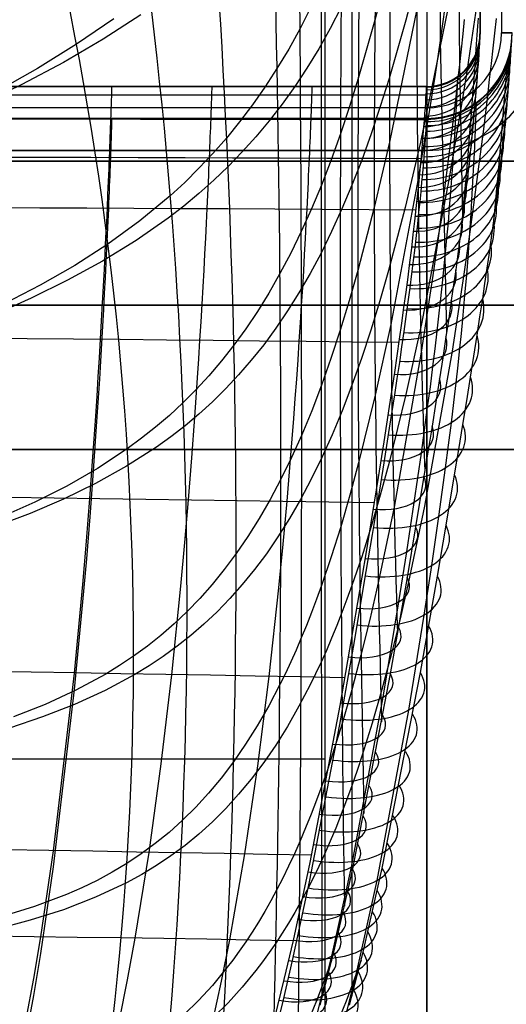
# Model space of a CAD drawing. Extents: x -288 to 235, y -508 to 198.
# Tile 30 of 34: x 104 to 149, y 12 to 104. Entities that reach past the tile are written whole.
import ezdxf

# ---------------------------------------------------------------- set-up
doc = ezdxf.new("R2010")
doc.units = 0
doc.layers.add('STANDARD', color=7, linetype='CONTINUOUS')

msp = doc.modelspace()

# ---------------------------------------------------------------- linework, layer by layer
at = {"layer": 'STANDARD', "color": 7}
for p, q in [((147, 187, 353), (147, 103, 353)), ((147, 187, 344), (147, 103, 344)), ((147, 103, 348.5), (147, 187, 348.5)), ((147, 187, 549), (147, 103, 549)), ((147, 103, 546), (147, 187, 546)), ((147, 187, 547.5), (147, 103, 547.5)), ((149, 187, 549), (149, 103, 549)), ((149, 187, 546), (149, 103, 546)), ((135, 137.395, 244), (135, 12.793, 244)), ((142, 130, 956), (142, 91, 956)), ((147, 103, 353), (147, 103, 344)), ((147, 103, 546), (147, 103, 549)), ((145.535, 99.465, 344), (145.535, 99.465, 353)), ((142, 98, 353), (-142, 98, 353)), ((142, 98, 344), (-142, 98, 344)), ((-142, 98, 348.5), (142, 98, 348.5)), ((-142, 98, 549), (142, 98, 549)), ((142, 98, 546), (-142, 98, 546)), ((-142, 98, 547.5), (142, 98, 547.5)), ((142, 98, 353), (142, 98, 344)), ((142, 98, 549), (142, 98, 546)), ((147.657, 97.343, 344), (147.657, 97.343, 353)), ((142, 96, 549), (-142, 96, 549)), ((142, 96, 546), (-142, 96, 546)), ((-142, 95, 353), (142, 95, 353)), ((142, 95, 344), (-142, 95, 344)), ((142, 95, 348.5), (-142, 95, 348.5)), ((-142, 95, 376), (142, 95, 376)), ((142, 95, 891), (-142, 95, 891)), ((142, 95, 550), (-142, 95, 550)), ((-142, 95, 545), (142, 95, 545)), ((-142, 95, 720.5), (142, 95, 720.5)), ((-142, 95, 460.5), (142, 95, 460.5)), ((142, 95, 353), (142, 95, 344)), ((142, 95, 891), (142, 95, 550)), ((142, 95, 545), (142, 95, 376)), ((142, 92, 353), (-142, 92, 353)), ((-142, 92, 376), (142, 92, 376)), ((142, 92, 364.5), (-142, 92, 364.5)), ((142, 92, 376), (142, 92, 353)), ((142, 91, 893), (-142, 91, 893)), ((-142, 91, 895.899), (142, 91, 895.899)), ((142, 91, 956), (-142, 91, 956)), ((142, 91, 959), (-142, 91, 959)), ((142, 91, 894.449), (-142, 91, 894.449)), ((142, 91, 957.5), (-142, 91, 957.5)), ((142, 91, 895.899), (142, 91, 893)), ((142, 64, 893), (142, 91, 893)), ((142, 91, 956), (142, 91, 959)), ((142, 91, 959), (142, 64, 959)), ((147.5, 91, 894.474), (147.5, 91, 898.121)), ((147.5, 91, 953.809), (147.5, 91, 957.526)), ((151.526, 91, 953.5), (147.809, 91, 953.5)), ((151.526, 91, 898.5), (147.872, 91, 898.5)), ((142, 77.5, 959), (-142, 77.5, 959)), ((-142, 77.5, 893), (142, 77.5, 893)), ((153, 64, 926), (-153, 64, 926)), ((150, 64, 926), (-150, 64, 926)), ((-142, 64, 959), (142, 64, 959)), ((142, 64, 893), (-142, 64, 893)), ((-142, 64, 956), (142, 64, 956)), ((142, 64, 896), (-142, 64, 896)), ((142, 64, 956), (142, -82, 956)), ((142, -82, 896), (142, 64, 896))]:
    msp.add_line(p, q, dxfattribs=at)
at = {"layer": 'STANDARD', "color": 253}
for p, q in [((132.5, -97.5, 114), (132.5, 167.5, 114)), ((132.5, -97.5, 98), (132.5, 167.5, 98)), ((132.5, -97.5, 106), (132.5, 167.5, 106)), ((94.5, 35, 114), (132.5, 35, 114)), ((132.5, 35, 98), (132.5, 35, 114))]:
    msp.add_line(p, q, dxfattribs=at)
at = {"layer": 'STANDARD', "color": 7, "extrusion": (1, -2.1272e-05, -1.15372e-06)}
msp.add_lwpolyline([(185.461, 329.886), (100.629, 325.285)], dxfattribs=at)
at = {"layer": 'STANDARD', "color": 7, "extrusion": (0.821433, -0.045017, 0.568525)}
msp.add_lwpolyline([(189.061, 182.98), (131.514, 177.973), (102.302, 174.659)], dxfattribs=at)
at = {"layer": 'STANDARD', "color": 7}
for points in [[(145.456, 175.329, 303.895), (144.824, 128.159, 300.531), (145.064, 100.042, 298.156), (145.357, 85.654, 296.719)], [(144.075, 168.143, 291.748), (143.244, 132.313, 289.619), (143.262, 102.293, 287.63), (143.854, 74.869, 285.491)], [(141.514, 109.827, 266.467), (140.055, 104.191, 260.917), (138.482, 98.737, 255.346), (137.654, 96.108, 252.541), (136.797, 93.559, 249.718), (135.913, 91.103, 246.873), (135, 88.75, 244), (134.064, 86.521, 241.112), (133.1, 84.404, 238.194), (132.109, 82.393, 235.248), (131.09, 80.485, 232.275), (130.043, 78.676, 229.277), (128.969, 76.962, 226.255), (127.866, 75.34, 223.21), (126.736, 73.805, 220.145), (125.578, 72.354, 217.06), (124.392, 70.983, 213.957), (123.179, 69.687, 210.837), (121.937, 68.463, 207.702), (120.667, 67.308, 204.553), (119.37, 66.217, 201.392), (118.044, 65.186, 198.22), (116.691, 64.212, 195.038), (113.9, 62.417, 188.652), (110.997, 60.802, 182.245), (107.981, 59.335, 175.828), (104.853, 57.986, 169.413), (98.259, 55.516, 156.634)], [(138.603, 109.837, 267.192), (137.158, 104.202, 261.697), (135.6, 98.747, 256.176), (134.778, 96.116, 253.395), (133.928, 93.565, 250.594), (133.05, 91.106, 247.769), (132.144, 88.75, 244.917), (131.214, 86.517, 242.047), (130.257, 84.394, 239.148), (129.272, 82.377, 236.222), (128.259, 80.462, 233.268), (127.22, 78.645, 230.289), (126.152, 76.923, 227.287), (125.057, 75.291, 224.262), (123.934, 73.746, 221.216), (122.784, 72.284, 218.15), (121.606, 70.901, 215.066), (120.4, 69.593, 211.966), (119.167, 68.356, 208.85), (117.906, 67.187, 205.72), (116.617, 66.081, 202.578), (115.301, 65.035, 199.424), (113.957, 64.044, 196.262), (111.185, 62.215, 189.913), (108.303, 60.563, 183.544), (105.311, 59.057, 177.166), (102.208, 57.666, 170.791)], [(131.165, 105.407, 242.054), (130.139, 103.406, 239.126), (129.077, 101.495, 236.175), (127.981, 99.669, 233.202), (126.85, 97.926, 230.208), (125.684, 96.262, 227.195), (124.483, 94.674, 224.163), (123.249, 93.158, 221.113), (121.98, 91.712, 218.048), (120.677, 90.33, 214.967), (119.339, 89.011, 211.872), (117.968, 87.75, 208.764), (115.125, 85.391, 202.515), (112.147, 83.226, 196.229), (109.037, 81.228, 189.914), (105.795, 79.369, 183.581), (102.422, 77.623, 177.239), (98.921, 75.963, 170.897), (91.537, 72.794, 158.253), (87.411, 71.134, 151.579), (83.145, 69.45, 144.95)], [(133.998, 105.417, 241.066), (132.961, 103.429, 238.108), (131.888, 101.531, 235.128), (130.781, 99.72, 232.126), (129.638, 97.994, 229.103), (128.46, 96.348, 226.062), (127.248, 94.779, 223.003), (126.001, 93.283, 219.926), (124.719, 91.858, 216.834), (123.403, 90.499, 213.727), (122.053, 89.204, 210.607), (120.668, 87.969, 207.474), (119.249, 86.79, 204.331), (117.796, 85.665, 201.177), (114.787, 83.559, 194.844), (111.644, 81.625, 188.484), (108.366, 79.835, 182.108), (104.954, 78.162, 175.723), (101.41, 76.578, 169.34), (93.926, 73.569, 156.613), (85.921, 70.59, 144)], [(146.664, 105.478, 289.952), (146.207, 102.368, 287.062), (145.721, 99.177, 284.226), (145.206, 95.918, 281.438), (144.09, 89.255, 275.981), (141.514, 75.75, 265.374), (140.055, 69.139, 260.124), (138.482, 62.775, 254.845), (137.654, 59.722, 252.178), (136.797, 56.774, 249.486), (135.913, 53.945, 246.762), (135, 51.25, 244), (134.535, 49.963, 242.61), (134.064, 48.712, 241.209), (133.586, 47.497, 239.797), (133.1, 46.316, 238.375), (132.608, 45.17, 236.944), (132.109, 44.058, 235.502), (131.603, 42.978, 234.052), (131.09, 41.931, 232.592), (130.043, 39.933, 229.645), (128.969, 38.057, 226.664), (127.866, 36.3, 223.652), (126.736, 34.656, 220.611), (125.578, 33.12, 217.541), (124.392, 31.689, 214.446), (123.179, 30.356, 211.327), (121.937, 29.118, 208.187), (120.667, 27.97, 205.028), (119.37, 26.906, 201.851), (118.044, 25.923, 198.658), (116.691, 25.015, 195.452), (115.309, 24.178, 192.235), (113.9, 23.406, 189.008), (110.997, 22.042, 182.536), (107.981, 20.883, 176.05), (104.853, 19.893, 169.568), (101.613, 19.034, 163.105)], [(143.711, 105.406, 290.476), (143.262, 102.293, 287.63), (142.785, 99.1, 284.837), (142.279, 95.84, 282.09), (141.181, 89.179, 276.71), (138.636, 75.69, 266.22), (137.189, 69.091, 261.01), (135.626, 62.741, 255.761), (134.801, 59.696, 253.105), (133.947, 56.756, 250.422), (133.065, 53.936, 247.705), (132.154, 51.25, 244.948), (131.69, 49.968, 243.56), (131.219, 48.722, 242.161), (130.742, 47.511, 240.753), (130.258, 46.335, 239.334), (129.767, 45.194, 237.905), (129.269, 44.087, 236.468), (128.764, 43.012, 235.021), (128.253, 41.971, 233.565), (127.209, 39.983, 230.627), (126.138, 38.118, 227.656), (125.039, 36.372, 224.654), (123.914, 34.74, 221.623), (122.76, 33.217, 218.566), (121.58, 31.798, 215.484), (120.371, 30.479, 212.378), (119.136, 29.254, 209.252), (117.872, 28.12, 206.107), (116.582, 27.071, 202.946), (115.264, 26.102, 199.769), (113.918, 25.21, 196.58), (112.545, 24.388, 193.38), (111.144, 23.633, 190.171), (109.715, 22.94, 186.955), (108.259, 22.303, 183.735), (105.265, 21.181, 177.287), (102.16, 20.23, 170.845)], [(143.991, 105.262, 276.833), (141.419, 92.789, 265.935), (139.971, 86.665, 260.531), (138.418, 80.756, 255.102), (137.602, 77.915, 252.364), (136.76, 75.166, 249.605), (135.893, 72.524, 246.819), (135, 70, 244), (134.086, 67.617, 241.159), (133.148, 65.36, 238.282), (132.184, 63.225, 235.372), (131.195, 61.208, 232.429), (130.18, 59.304, 229.456), (129.14, 57.51, 226.454), (128.075, 55.82, 223.426), (126.984, 54.23, 220.372), (125.868, 52.737, 217.294), (124.726, 51.336, 214.195), (123.559, 50.022, 211.076), (122.365, 48.791, 207.939), (121.146, 47.639, 204.784), (119.901, 46.562, 201.615), (118.631, 45.554, 198.433), (117.334, 44.613, 195.24), (116.011, 43.734, 192.037), (114.662, 42.911, 188.826), (111.885, 41.422, 182.386), (109.003, 40.109, 175.936), (106.016, 38.94, 169.488), (102.923, 37.878, 163.057)], [(141.065, 105.227, 277.495), (138.521, 92.764, 266.71), (137.086, 86.647, 261.352), (135.543, 80.744, 255.96), (134.732, 77.906, 253.239), (133.895, 75.161, 250.494), (133.031, 72.521, 247.72), (132.142, 70, 244.912), (131.232, 67.619, 242.082), (130.297, 65.364, 239.216), (129.337, 63.231, 236.317), (128.352, 61.216, 233.387), (127.341, 59.314, 230.426), (126.306, 57.52, 227.438), (125.246, 55.831, 224.422), (124.16, 54.242, 221.382), (123.049, 52.75, 218.319), (121.912, 51.348, 215.235), (120.75, 50.035, 212.13), (119.563, 48.804, 209.008), (118.35, 47.652, 205.87), (117.111, 46.574, 202.717), (115.846, 45.567, 199.551), (114.556, 44.625, 196.374), (113.24, 43.745, 193.188), (111.899, 42.922, 189.994), (109.137, 41.431, 183.59), (106.272, 40.116, 177.177), (103.303, 38.945, 170.768)], [(112.696, 104.313, 202.513), (109.202, 101.939, 196.256), (105.54, 99.685, 189.975), (101.711, 97.529, 183.676), (97.719, 95.448, 177.367), (93.566, 93.419, 171.054), (84.791, 89.429, 158.448), (79.861, 87.29, 151.751), (74.76, 85.11, 145.085)], [(115.239, 104.706, 200.971), (111.696, 102.415, 194.658), (107.98, 100.25, 188.324), (104.094, 98.189, 181.977), (100.039, 96.207, 175.623), (95.819, 94.281, 169.27), (91.435, 92.387, 162.924), (86.89, 90.503, 156.592), (82.186, 88.604, 150.282), (77.327, 86.668, 144)], [(145.523, 104.279, 302.882), (145.377, 102.908, 301.281), (145.224, 101.495, 299.706), (145.064, 100.042, 298.156), (144.897, 98.553, 296.629), (144.722, 97.028, 295.124), (144.352, 93.88, 292.179), (143.952, 90.615, 289.311), (143.522, 87.249, 286.513), (143.062, 83.798, 283.777), (142.572, 80.278, 281.094), (141.495, 73.091, 275.86), (138.947, 58.578, 265.7), (137.467, 51.502, 260.659), (136.675, 48.063, 258.123), (135.847, 44.713, 255.569), (134.984, 41.465, 252.988), (134.085, 38.337, 250.375), (133.151, 35.343, 247.722), (132.67, 33.902, 246.379), (132.18, 32.5, 245.024), (131.684, 31.146, 243.662), (131.179, 29.832, 242.289), (130.665, 28.559, 240.903), (130.143, 27.324, 239.506), (129.612, 26.128, 238.098), (129.072, 24.97, 236.679), (128.524, 23.85, 235.249), (127.968, 22.766, 233.809), (127.402, 21.717, 232.358), (126.828, 20.705, 230.898), (126.246, 19.726, 229.429), (125.655, 18.782, 227.95), (125.055, 17.872, 226.462), (124.447, 16.993, 224.966), (123.831, 16.147, 223.461), (123.206, 15.333, 221.948), (122.572, 14.549, 220.428), (121.93, 13.795, 218.9), (120.621, 12.376, 215.823), (119.278, 11.068, 212.719)], [(148.505, 104.352, 302.558), (148.356, 102.985, 300.933), (148.2, 101.577, 299.333), (148.036, 100.129, 297.757), (147.865, 98.644, 296.204), (147.687, 97.123, 294.673), (147.307, 93.983, 291.673), (146.897, 90.725, 288.751), (146.457, 87.364, 285.9), (145.986, 83.916, 283.112), (145.483, 80.397, 280.38), (144.383, 73.21, 275.056), (141.795, 58.675, 264.764), (140.302, 51.58, 259.682), (139.505, 48.131, 257.131), (138.674, 44.769, 254.565), (137.808, 41.509, 251.976), (136.907, 38.367, 249.357), (135.971, 35.359, 246.701), (135.49, 33.91, 245.356), (135, 32.5, 244), (134.503, 31.138, 242.638), (133.998, 29.816, 241.263), (133.484, 28.534, 239.876), (132.961, 27.291, 238.477), (132.429, 26.086, 237.066), (131.888, 24.919, 235.645), (131.339, 23.789, 234.212), (130.781, 22.696, 232.768), (130.214, 21.638, 231.314), (129.638, 20.615, 229.85), (129.054, 19.626, 228.376), (128.46, 18.672, 226.893), (127.859, 17.75, 225.4), (127.248, 16.861, 223.899), (126.629, 16.004, 222.389), (126.001, 15.178, 220.87), (124.719, 13.616, 217.809), (123.403, 12.172, 214.719), (122.053, 10.839, 211.601)], [(146.811, 104.387, 324.532), (146.788, 104.025, 323.492), (146.763, 103.644, 322.462), (146.736, 103.246, 321.443), (146.708, 102.83, 320.434), (146.679, 102.397, 319.436), (146.648, 101.946, 318.449), (146.615, 101.479, 317.471), (146.581, 100.995, 316.504), (146.546, 100.495, 315.547), (146.47, 99.447, 313.662), (146.388, 98.337, 311.815), (146.299, 97.167, 310.005), (146.204, 95.94, 308.232), (146.103, 94.658, 306.495), (145.995, 93.323, 304.791), (145.88, 91.937, 303.121), (145.758, 90.502, 301.483), (145.629, 89.021, 299.875), (145.493, 87.496, 298.298), (145.351, 85.928, 296.749), (145.238, 84.72, 295.599)], [(147, 103, 344), (146.999, 102.979, 342.153), (146.995, 102.913, 340.306), (146.99, 102.809, 338.533), (146.981, 102.663, 336.762), (146.971, 102.478, 335.027), (146.957, 102.251, 333.296), (146.941, 101.985, 331.585), (146.921, 101.676, 329.88), (146.899, 101.329, 328.195), (146.873, 100.94, 326.518), (146.843, 100.512, 324.86), (146.81, 100.044, 323.213), (146.772, 99.535, 321.581), (146.731, 98.987, 319.962), (146.686, 98.419, 318.409), (146.638, 97.815, 316.87), (146.588, 97.222, 315.457), (146.535, 96.6, 314.057), (146.482, 96.007, 312.793), (146.426, 95.39, 311.541), (146.371, 94.798, 310.395), (146.313, 94.187, 309.26), (146.188, 92.925, 307.049), (146.043, 91.535, 304.795), (145.882, 90.06, 302.573), (145.712, 88.569, 300.475), (145.528, 87.031, 298.443), (145.313, 85.303, 296.295), (145.047, 83.259, 293.915), (144.886, 82.056, 292.584), (144.717, 80.83, 291.276), (144.517, 79.402, 289.808), (144.308, 77.948, 288.371), (144.061, 76.257, 286.764), (143.804, 74.538, 285.194), (143.507, 72.586, 283.484), (143.201, 70.604, 281.818), (142.857, 68.408, 280.045), (142.503, 66.183, 278.318), (141.742, 61.476, 274.867), (140.963, 56.75, 271.623), (140.164, 52.001, 268.54), (138.597, 42.988, 263.028), (135.058, 24.717, 252.405), (133.27, 16.891, 247.722), (131.996, 11.93, 244.587)], [(144.895, 98.923, 344), (144.894, 98.903, 342.253), (144.891, 98.841, 340.507), (144.887, 98.742, 338.834), (144.882, 98.603, 337.164), (144.874, 98.427, 335.531), (144.865, 98.213, 333.903), (144.853, 97.961, 332.296), (144.84, 97.67, 330.696), (144.824, 97.341, 329.116), (144.806, 96.974, 327.544), (144.785, 96.57, 325.992), (144.762, 96.128, 324.45), (144.736, 95.649, 322.923), (144.708, 95.131, 321.409), (144.677, 94.595, 319.957), (144.643, 94.025, 318.517), (144.609, 93.466, 317.196), (144.572, 92.878, 315.887), (144.536, 92.317, 314.704), (144.497, 91.734, 313.533), (144.459, 91.174, 312.46), (144.419, 90.596, 311.397), (144.332, 89.399, 309.326), (144.232, 88.08, 307.211), (144.119, 86.677, 305.123), (143.998, 85.257, 303.149), (143.867, 83.79, 301.233), (143.711, 82.137, 299.204), (143.515, 80.177, 296.949), (143.395, 79.021, 295.686), (143.268, 77.842, 294.442), (143.115, 76.466, 293.044), (142.953, 75.064, 291.672), (142.759, 73.429, 290.134), (142.554, 71.764, 288.629), (142.314, 69.871, 286.985), (142.061, 67.945, 285.379), (141.773, 65.807, 283.666), (141.471, 63.635, 281.993), (140.808, 59.031, 278.635), (140.109, 54.389, 275.464), (139.376, 49.71, 272.437), (137.899, 40.787, 266.993), (134.914, 24.853, 257.743), (133.079, 16.523, 252.819), (131.723, 11.083, 249.439)], [(149.472, 99.576, 313.65), (149.408, 98.731, 312.201), (149.341, 97.85, 310.774), (149.269, 96.934, 309.369), (149.194, 95.984, 307.984), (149.114, 95.001, 306.62), (149.031, 93.987, 305.275), (148.943, 92.941, 303.95), (148.851, 91.866, 302.643), (148.754, 90.761, 301.356), (148.654, 89.628, 300.086), (148.548, 88.469, 298.833), (148.439, 87.283, 297.597), (148.206, 84.838, 295.175)], [(112.5, 98, 344), (112.5, 97.987, 342.66), (112.499, 97.95, 341.334), (112.497, 97.887, 340.021), (112.494, 97.8, 338.721), (112.491, 97.689, 337.434), (112.487, 97.554, 336.16), (112.482, 97.395, 334.899), (112.476, 97.212, 333.651), (112.47, 97.007, 332.416), (112.463, 96.778, 331.194), (112.455, 96.527, 329.984), (112.446, 96.254, 328.787), (112.436, 95.958, 327.603), (112.425, 95.641, 326.431), (112.413, 95.303, 325.271), (112.401, 94.944, 324.124), (112.387, 94.563, 322.99), (112.373, 94.163, 321.867), (112.358, 93.742, 320.757), (112.341, 93.302, 319.659), (112.324, 92.842, 318.573), (112.305, 92.363, 317.498), (112.286, 91.865, 316.436), (112.266, 91.349, 315.385), (112.244, 90.815, 314.346), (112.222, 90.263, 313.319), (112.198, 89.694, 312.303), (112.174, 89.108, 311.298), (112.121, 87.886, 309.322), (112.064, 86.6, 307.39), (112.002, 85.252, 305.5), (111.935, 83.846, 303.651), (111.864, 82.384, 301.843), (111.787, 80.869, 300.074), (111.706, 79.302, 298.342), (111.619, 77.687, 296.647), (111.526, 76.026, 294.986), (111.428, 74.321, 293.36), (111.324, 72.576, 291.765), (111.214, 70.792, 290.202), (111.099, 68.972, 288.669), (110.977, 67.117, 287.164), (110.714, 63.316, 284.234), (110.425, 59.406, 281.403), (110.108, 55.406, 278.659), (109.763, 51.335, 275.994), (108.981, 43.046, 270.857), (107.023, 26.399, 261.099), (105.827, 18.33, 256.333), (105.171, 14.424, 253.948), (104.473, 10.628, 251.551)], [(121.875, 98, 344), (121.875, 97.987, 342.652), (121.874, 97.949, 341.317), (121.872, 97.887, 339.996), (121.869, 97.799, 338.689), (121.866, 97.688, 337.394), (121.861, 97.552, 336.113), (121.856, 97.392, 334.845), (121.85, 97.209, 333.59), (121.844, 97.002, 332.348), (121.836, 96.773, 331.119), (121.827, 96.521, 329.903), (121.818, 96.246, 328.7), (121.807, 95.949, 327.51), (121.796, 95.631, 326.332), (121.784, 95.291, 325.167), (121.771, 94.93, 324.015), (121.756, 94.548, 322.875), (121.741, 94.146, 321.748), (121.725, 93.723, 320.633), (121.707, 93.281, 319.53), (121.689, 92.819, 318.44), (121.67, 92.338, 317.361), (121.649, 91.839, 316.295), (121.627, 91.321, 315.24), (121.605, 90.784, 314.198), (121.581, 90.23, 313.167), (121.556, 89.659, 312.147), (121.53, 89.07, 311.139), (121.474, 87.843, 309.157), (121.413, 86.552, 307.22), (121.347, 85.2, 305.326), (121.276, 83.788, 303.473), (121.199, 82.321, 301.662), (121.118, 80.8, 299.89), (121.03, 79.228, 298.156), (120.937, 77.607, 296.459), (120.838, 75.941, 294.798), (120.733, 74.231, 293.171), (120.621, 72.48, 291.576), (120.503, 70.691, 290.014), (120.379, 68.865, 288.482), (120.248, 67.006, 286.978), (119.965, 63.195, 284.053), (119.654, 59.277, 281.227), (119.312, 55.27, 278.491), (118.939, 51.192, 275.833), (118.095, 42.895, 270.716), (117.109, 34.534, 265.799), (115.972, 26.255, 261.006), (114.673, 18.204, 256.266), (113.959, 14.312, 253.894), (113.2, 10.532, 251.51)], [(131.25, 98, 344), (131.25, 97.987, 342.643), (131.248, 97.949, 341.3), (131.247, 97.886, 339.97), (131.244, 97.798, 338.654), (131.24, 97.686, 337.351), (131.236, 97.55, 336.062), (131.23, 97.389, 334.787), (131.224, 97.205, 333.524), (131.217, 96.998, 332.275), (131.209, 96.767, 331.039), (131.2, 96.513, 329.817), (131.19, 96.238, 328.607), (131.18, 95.94, 327.41), (131.168, 95.62, 326.226), (131.155, 95.278, 325.056), (131.141, 94.916, 323.897), (131.126, 94.532, 322.752), (131.11, 94.128, 321.619), (131.093, 93.704, 320.499), (131.075, 93.259, 319.392), (131.055, 92.795, 318.296), (131.035, 92.312, 317.213), (131.013, 91.81, 316.143), (130.99, 91.29, 315.084), (130.966, 90.751, 314.037), (130.941, 90.195, 313.003), (130.915, 89.621, 311.98), (130.887, 89.03, 310.968), (130.828, 87.798, 308.98), (130.764, 86.501, 307.037), (130.694, 85.143, 305.138), (130.619, 83.726, 303.282), (130.538, 82.253, 301.467), (130.451, 80.726, 299.692), (130.358, 79.149, 297.956), (130.259, 77.522, 296.257), (130.154, 75.85, 294.595), (130.042, 74.134, 292.967), (129.923, 72.378, 291.373), (129.797, 70.583, 289.811), (129.665, 68.752, 288.28), (129.525, 66.887, 286.778), (129.222, 63.067, 283.857), (128.889, 59.139, 281.038), (128.523, 55.124, 278.309), (128.123, 51.039, 275.66), (127.215, 42.734, 270.565), (126.154, 34.372, 265.672), (124.928, 26.101, 260.906), (123.524, 18.07, 256.194), (122.752, 14.191, 253.835), (121.932, 10.43, 251.465)], [(127.771, 10.76, 251.691), (128.665, 14.357, 253.949), (129.513, 17.989, 256.152), (131.09, 25.318, 260.445), (133.888, 40.014, 268.915), (135.159, 47.279, 273.254), (136.357, 54.412, 277.762), (136.931, 57.91, 280.101), (137.486, 61.35, 282.508), (138.02, 64.72, 284.993), (138.529, 68.009, 287.564), (139.01, 71.21, 290.231), (139.24, 72.773, 291.604), (139.461, 74.309, 293.005), (139.674, 75.816, 294.435), (139.877, 77.291, 295.894), (140.072, 78.734, 297.384), (140.257, 80.141, 298.906), (140.432, 81.512, 300.461), (140.596, 82.842, 302.048), (140.75, 84.129, 303.668), (140.894, 85.372, 305.321), (141.027, 86.568, 307.007), (141.15, 87.714, 308.725), (141.263, 88.809, 310.476), (141.366, 89.849, 312.259), (141.459, 90.832, 314.074), (141.543, 91.757, 315.919), (141.618, 92.622, 317.793), (141.685, 93.425, 319.695), (141.744, 94.165, 321.623), (141.795, 94.84, 323.575), (141.84, 95.45, 325.55), (141.878, 95.994, 327.546), (141.91, 96.472, 329.56), (141.936, 96.883, 331.591), (141.957, 97.228, 333.635), (141.974, 97.508, 335.692), (141.986, 97.725, 337.759), (141.994, 97.878, 339.834), (141.999, 97.97, 341.915), (142, 98, 344)], [(146.631, 96.477, 344), (146.631, 96.457, 342.308), (146.629, 96.398, 340.62), (146.626, 96.302, 339.002), (146.621, 96.169, 337.389), (146.616, 96.001, 335.812), (146.609, 95.795, 334.241), (146.6, 95.554, 332.69), (146.59, 95.275, 331.146), (146.579, 94.961, 329.622), (146.565, 94.61, 328.106), (146.55, 94.224, 326.608), (146.533, 93.801, 325.121), (146.513, 93.342, 323.647), (146.492, 92.848, 322.185), (146.469, 92.335, 320.782), (146.444, 91.79, 319.39), (146.418, 91.255, 318.111), (146.391, 90.692, 316.844), (146.364, 90.155, 315.697), (146.335, 89.596, 314.56), (146.275, 88.506, 312.485), (146.209, 87.357, 310.468), (146.132, 86.089, 308.404), (146.044, 84.739, 306.361), (145.95, 83.37, 304.424), (145.845, 81.952, 302.54), (145.719, 80.353, 300.539), (145.558, 78.453, 298.31), (145.457, 77.329, 297.058), (145.35, 76.182, 295.824), (145.219, 74.842, 294.435), (145.079, 73.474, 293.069), (144.909, 71.877, 291.536), (144.728, 70.247, 290.034), (144.512, 68.391, 288.392), (144.283, 66.5, 286.785), (144.018, 64.397, 285.069), (143.739, 62.258, 283.393), (143.434, 60, 281.691), (143.115, 57.711, 280.027), (142.447, 53.114, 276.845), (141.739, 48.468, 273.805), (140.293, 39.579, 268.337), (137.322, 23.61, 259.03), (135.473, 15.206, 254.059), (134.096, 9.692, 250.636)], [(134.768, 11.926, 243.44), (136.047, 16.911, 246.587), (137.842, 24.771, 251.291), (141.41, 43.101, 261.992), (143, 52.133, 267.57), (143.813, 56.891, 270.699), (144.61, 61.624, 273.997), (145.004, 63.991, 275.732), (145.39, 66.333, 277.514), (145.753, 68.559, 279.276), (146.107, 70.755, 281.087), (146.422, 72.735, 282.79), (146.728, 74.685, 284.538), (146.992, 76.402, 286.143), (147.247, 78.089, 287.787), (147.462, 79.539, 289.257), (147.669, 80.963, 290.758), (147.843, 82.185, 292.095), (148.009, 83.384, 293.455), (148.283, 85.419, 295.885), (148.504, 87.139, 298.076), (148.692, 88.669, 300.146), (148.867, 90.151, 302.281), (149.031, 91.617, 304.539), (149.179, 92.998, 306.826), (149.306, 94.252, 309.065), (149.421, 95.446, 311.374), (149.478, 96.059, 312.639)], [(112.5, 95, 344), (112.5, 94.988, 342.717), (112.499, 94.952, 341.448), (112.497, 94.892, 340.192), (112.495, 94.809, 338.95), (112.492, 94.703, 337.722), (112.488, 94.574, 336.506), (112.484, 94.422, 335.304), (112.478, 94.248, 334.115), (112.472, 94.053, 332.938), (112.465, 93.835, 331.774), (112.458, 93.596, 330.623), (112.449, 93.336, 329.484), (112.44, 93.055, 328.357), (112.43, 92.753, 327.243), (112.419, 92.432, 326.14), (112.407, 92.09, 325.049), (112.394, 91.728, 323.97), (112.381, 91.347, 322.903), (112.366, 90.947, 321.847), (112.35, 90.528, 320.802), (112.334, 90.09, 319.768), (112.316, 89.634, 318.746), (112.298, 89.16, 317.734), (112.278, 88.669, 316.732), (112.257, 88.159, 315.742), (112.235, 87.633, 314.762), (112.213, 87.09, 313.792), (112.189, 86.53, 312.832), (112.137, 85.361, 310.943), (112.081, 84.129, 309.092), (112.021, 82.837, 307.279), (111.955, 81.486, 305.503), (111.885, 80.078, 303.762), (111.809, 78.616, 302.056), (111.728, 77.103, 300.383), (111.641, 75.54, 298.742), (111.549, 73.929, 297.132), (111.452, 72.274, 295.552), (111.348, 70.576, 294.001), (111.238, 68.837, 292.478), (111.122, 67.06, 290.981), (111, 65.246, 289.509), (110.737, 61.521, 286.638), (110.446, 57.678, 283.855), (110.128, 53.737, 281.152), (109.781, 49.714, 278.518), (108.995, 41.498, 273.427), (107.026, 24.888, 263.691), (105.825, 16.783, 258.904), (105.166, 12.844, 256.499), (104.468, 9.004, 254.074)], [(127.674, 8.789, 253.991), (128.578, 12.44, 256.291), (129.435, 16.115, 258.527), (131.029, 23.506, 262.864), (133.857, 38.238, 271.352), (135.139, 45.475, 275.668), (136.347, 52.555, 280.131), (136.925, 56.016, 282.44), (137.484, 59.413, 284.811), (138.021, 62.735, 287.253), (138.533, 65.972, 289.775), (139.018, 69.113, 292.384), (139.249, 70.643, 293.724), (139.472, 72.144, 295.089), (139.686, 73.614, 296.479), (139.891, 75.051, 297.895), (140.087, 76.453, 299.339), (140.272, 77.819, 300.811), (140.447, 79.146, 302.311), (140.611, 80.433, 303.842), (140.765, 81.677, 305.401), (140.909, 82.876, 306.99), (141.042, 84.028, 308.608), (141.164, 85.132, 310.256), (141.277, 86.184, 311.933), (141.379, 87.183, 313.639), (141.471, 88.127, 315.374), (141.554, 89.014, 317.138), (141.629, 89.843, 318.927), (141.694, 90.613, 320.743), (141.752, 91.322, 322.583), (141.802, 91.968, 324.446), (141.846, 92.553, 326.331), (141.882, 93.074, 328.236), (141.913, 93.532, 330.16), (141.939, 93.926, 332.1), (141.959, 94.258, 334.056), (141.975, 94.527, 336.025), (141.987, 94.735, 338.005), (141.994, 94.883, 339.996), (141.999, 94.971, 341.995), (142, 95, 344)], [(133.085, 16.137, 247.257), (132.224, 13.75, 245.138), (131.676, 12.332, 243.808), (131.116, 10.96, 242.464)], [(135.86, 16.15, 246.117), (135, 13.75, 244), (134.451, 12.321, 242.669), (133.891, 10.937, 241.324)]]:
    msp.add_polyline3d(points, dxfattribs=at)
at = {"layer": 'STANDARD', "color": 7, "extrusion": (0.199389, -0.047874, 0.97875)}
msp.add_arc((446.331, -1315.164, 294.68), 1299.634, 101.416127, 105.758694, dxfattribs=at)
at = {"layer": 'STANDARD', "color": 7, "extrusion": (0.07036, -0.029039, 0.997099)}
msp.add_arc((727.06, -1488.732, 272.984), 1534.007, 110.330478, 114.275622, dxfattribs=at)
at = {"layer": 'STANDARD', "color": 7, "extrusion": (0.001825, -0.020042, 0.999797)}
msp.add_arc((1959.462, -83.996, 259.809), 1822.396, 172.922144, 176.379923, dxfattribs=at)
at = {"layer": 'STANDARD', "color": 7, "extrusion": (-0.093265, -0.011845, 0.995571)}
msp.add_arc((239.047, 2554.317, 241.227), 2405.298, 261.264159, 263.997064, dxfattribs=at)
at = {"layer": 'STANDARD', "color": 7, "extrusion": (-0.290343, -0.004716, 0.956911)}
msp.add_arc((-9.436, 4112.808, 200.47), 3911.307, 268.106045, 269.859235, dxfattribs=at)
at = {"layer": 'STANDARD', "color": 7, "extrusion": (0.940974, 1.82356e-05, -0.338479)}
msp.add_arc((79.576, 9155.455, 41.446), 8880.275, 269.5690761, 270.3730353, dxfattribs=at)
at = {"layer": 'STANDARD', "color": 7, "extrusion": (0.539561, 0.004496, 0.841934)}
msp.add_arc((103.929, 4063.131, 272.003), 4044.404, 268.582482, 270.412116, dxfattribs=at)
at = {"layer": 'STANDARD', "color": 7, "extrusion": (0.300918, 0.007892, 0.953617)}
msp.add_arc((111.032, 1866.406, 261.67), 1920.774, 266.528755, 270.495106, dxfattribs=at)
at = {"layer": 'STANDARD', "color": 7, "extrusion": (0.158033, 0.011206, 0.98737)}
msp.add_arc((104.476, 725.083, 238.818), 818.223, 261.169213, 270.83912, dxfattribs=at)
at = {"layer": 'STANDARD', "color": 7, "extrusion": (0.103033, 0.011379, 0.994613)}
msp.add_arc((87.674, 364.806, 220.758), 469.589, 255.19262, 272.3621, dxfattribs=at)
at = {"layer": 'STANDARD', "color": 7, "extrusion": (0.072481, 0.009431, 0.997325)}
msp.add_arc((69.324, 197.889, 204.574), 305.186, 249.37009, 275.96882, dxfattribs=at)
at = {"layer": 'STANDARD', "color": 7, "extrusion": (0.005399, 0.09588, 0.995378)}
for radius, start in [(5, 93.22574), (8, 93.22945)]:
    msp.add_arc((-135.985, -77.625, 345.842), radius, start, 183.28676, dxfattribs=at)
at = {"layer": 'STANDARD', "color": 7, "extrusion": (0.002566, 0.047941, 0.998847)}
for radius, start in [(8, 93.06686), (5, 93.06545)]:
    msp.add_arc((-136.291, -93.89, 345.225), radius, start, 183.08032, dxfattribs=at)
at = {"layer": 'STANDARD', "color": 7}
for centre, radius, start, end in [((142, 103, 353), 5, 270.004, 359.996), ((141.999, 103.001, 353), 8.001, 270.004, 359.996), ((142, 103, 353), 11, 270, 0), ((142, 103, 376), 11, 270, 0), ((142, 103, 344), 8, 270, 0), ((142, 103, 344), 5, 270, 0), ((142, 103, 364.5), 11, 270, 0), ((141.999, 103.001, 348.5), 8.001, 270.004, 359.996), ((142, 103, 344), 5, 270, 0), ((142, 103, 348.5), 5, 270.004, 359.996), ((142, 103, 891), 8, 270, 0), ((142, 103, 549), 5, 270, 0), ((142, 103, 546), 5, 270, 0), ((142, 103, 550), 8, 270, 0), ((142, 103, 549), 7, 270, 0), ((142, 103, 376), 8, 270, 0), ((142, 103, 545), 8, 270, 0), ((142, 103, 546), 7, 270, 0), ((142, 103, 547.5), 5, 270, 0), ((142, 103, 720.5), 8, 270, 0), ((142, 103, 460.5), 8, 270, 0), ((142, 103, 344), 8, 270, 344.17269)]:
    msp.add_arc(centre, radius, start, end, dxfattribs=at)
at = {"layer": 'STANDARD', "color": 7, "extrusion": (0, 1, 0)}
for centre, radius, start, end in [((-149, 550, 103), 1, 180, 270), ((-149, 545, 103), 1, 90, 180), ((-142, 904, 91), 11, 180, 270), ((-142, 948, 91), 11, 90, 180), ((-142, 948, 91), 8, 90, 180), ((-142, 904, 77.5), 11, 180, 270), ((-142, 948, 77.5), 11, 90, 180), ((-142, 904, 64), 11, 180, 270), ((-142, 948, 64), 11, 90, 180), ((-142, 904, 64), 8, 180, 270)]:
    msp.add_arc(centre, radius, start, end, dxfattribs=at)
at = {"layer": 'STANDARD', "color": 7, "extrusion": (0.012134, 0.193389, 0.981047)}
for radius, start in [(5, 93.58984), (8, 93.59281)]:
    msp.add_arc((-135.277, -44.323, 345.074), radius, start, 183.85383, dxfattribs=at)
at = {"layer": 'STANDARD', "color": 7, "extrusion": (0.00857, 0.144358, 0.989488)}
for radius, start in [(5, 93.40052), (8, 93.40501)]:
    msp.add_arc((-135.649, -61.108, 345.813), radius, start, 183.54259, dxfattribs=at)
at = {"layer": 'STANDARD', "color": 7, "extrusion": (0.01612, 0.242548, 0.970005)}
for radius, start in [(5, 93.79029), (8, 93.79143)]:
    msp.add_arc((-134.869, -27.405, 343.575), radius, start, 184.22543, dxfattribs=at)
at = {"layer": 'STANDARD', "color": 7, "extrusion": (0.020548, 0.291347, 0.956397)}
for radius, start in [(5, 93.99952), (8, 93.99958)]:
    msp.add_arc((-134.424, -10.515, 341.284), radius, start, 184.66232, dxfattribs=at)
at = {"layer": 'STANDARD', "color": 7, "extrusion": (0.025444, 0.339424, 0.940289)}
for radius, start in [(5, 94.21427), (8, 94.21553)]:
    msp.add_arc((-133.941, 6.228, 338.189), radius, start, 185.17073, dxfattribs=at)
at = {"layer": 'STANDARD', "color": 7, "extrusion": (0.030636, 0.384835, 0.922477)}
for radius, start in [(5, 94.4237), (8, 94.42789)]:
    msp.add_arc((-133.438, 22.146, 334.44), radius, start, 185.73566, dxfattribs=at)
at = {"layer": 'STANDARD', "color": 7, "extrusion": (9.8501e-13, 0.998256, -0.059026)}
msp.add_arc((0, -17488.989, 77.349), 17828.153, 89.5437826, 90.4562173, dxfattribs=at)
at = {"layer": 'STANDARD', "color": 7, "extrusion": (0.035834, 0.425557, 0.904222)}
for radius, start in [(5, 94.61837), (8, 94.62443)]:
    msp.add_arc((-132.943, 36.516, 330.337), radius, start, 186.32597, dxfattribs=at)
at = {"layer": 'STANDARD', "color": 7, "extrusion": (1, 0, 0)}
for centre, start, end in [((96, 550, 142), 180, 270), ((96, 545, 142), 90, 180)]:
    msp.add_arc(centre, 1, start, end, dxfattribs=at)
at = {"layer": 'STANDARD', "color": 7, "extrusion": (2.70772e-12, 0.992218, -0.124514)}
msp.add_arc((0, -9585.378, 53.848), 9919.441, 89.1809209, 90.819079, dxfattribs=at)
at = {"layer": 'STANDARD', "color": 7, "extrusion": (0.04088, 0.461275, 0.886315)}
for radius, start in [(5, 94.79465), (8, 94.7999)]:
    msp.add_arc((-132.471, 49.2, 326.11), radius, start, 186.92108, dxfattribs=at)
at = {"layer": 'STANDARD', "color": 7, "extrusion": (1, 5.72982e-15, 4.67838e-15)}
msp.add_arc((90, 891, 142), 5, 0, 78.46304, dxfattribs=at)
at = {"layer": 'STANDARD', "color": 7, "extrusion": (0.045776, 0.492898, 0.868882)}
for radius, start in [(5, 94.95407), (8, 94.95681)]:
    msp.add_arc((-132.019, 60.501, 321.833), radius, start, 187.51867, dxfattribs=at)
at = {"layer": 'STANDARD', "color": 7, "extrusion": (0.050806, 0.522713, 0.850993)}
for radius, start in [(5, 95.10508), (8, 95.10557)]:
    msp.add_arc((-131.563, 71.222, 317.297), radius, start, 188.15247, dxfattribs=at)
at = {"layer": 'STANDARD', "color": 7, "extrusion": (1.23697e-10, 0.980522, -0.196411)}
msp.add_arc((0, -7034.782, 27.627), 7362.827, 88.8988268, 91.1011712, dxfattribs=at)
at = {"layer": 'STANDARD', "color": 7, "extrusion": (0.056209, 0.552153, 0.831846)}
for radius, start in [(5, 95.25114), (8, 95.25126)]:
    msp.add_arc((-131.082, 81.878, 312.293), radius, start, 188.85531, dxfattribs=at)
at = {"layer": 'STANDARD', "color": 7, "extrusion": (7.04723e-10, 1, 7.10251e-10)}
msp.add_arc((-141.944, 903.955, 91), 8.056, 179.95168, 269.6022, dxfattribs=at)
at = {"layer": 'STANDARD', "color": 7, "extrusion": (0.061781, 0.580115, 0.812189)}
for radius, start in [(5, 95.3856), (8, 95.38569)]:
    msp.add_arc((-130.595, 92.072, 307.004), radius, start, 189.60376, dxfattribs=at)
at = {"layer": 'STANDARD', "color": 7, "extrusion": (0.067231, 0.605448, 0.79304)}
for radius, start in [(5, 95.5027), (8, 95.50266)]:
    msp.add_arc((-130.128, 101.376, 301.709), radius, start, 190.35884, dxfattribs=at)
at = {"layer": 'STANDARD', "color": 7, "extrusion": (1.01562e-10, 0.961819, -0.273686)}
msp.add_arc((0, -5834.115, -0.831), 6154.496, 88.6871038, 91.3128951, dxfattribs=at)
at = {"layer": 'STANDARD', "color": 7, "extrusion": (0.072647, 0.628937, 0.774055)}
for radius, start in [(5, 95.60434), (8, 95.6044)]:
    msp.add_arc((-129.675, 110.067, 296.32), radius, start, 191.13186, dxfattribs=at)
at = {"layer": 'STANDARD', "color": 7, "extrusion": (0.078465, 0.652573, 0.753652)}
for radius, start in [(5, 95.69644), (8, 95.69663)]:
    msp.add_arc((-129.199, 118.882, 290.372), radius, start, 191.9877, dxfattribs=at)
at = {"layer": 'STANDARD', "color": 7, "extrusion": (0.08495, 0.677291, 0.730794)}
for radius, start in [(5, 95.77863), (8, 95.77868)]:
    msp.add_arc((-128.686, 128.184, 283.504), radius, start, 192.97366, dxfattribs=at)
at = {"layer": 'STANDARD', "color": 7, "extrusion": (0.092072, 0.702824, 0.70538)}
for radius, start in [(5, 95.84221), (8, 95.84185)]:
    msp.add_arc((-128.142, 137.89, 275.594), radius, start, 194.0969, dxfattribs=at)
at = {"layer": 'STANDARD', "color": 7, "extrusion": (0.099675, 0.728623, 0.677624)}
for radius, start in [(5, 95.88168), (8, 95.87473)]:
    msp.add_arc((-127.59, 147.808, 266.586), radius, start, 195.34538, dxfattribs=at)
at = {"layer": 'STANDARD', "color": 7, "extrusion": (-1.88272e-10, 0.899479, -0.436964)}
msp.add_arc((0, -4816.621, -61.331), 5114.191, 88.43784, 91.562162, dxfattribs=at)
at = {"layer": 'STANDARD', "color": 7, "extrusion": (0.107516, 0.754053, 0.647954)}
for radius, start in [(5, 95.88357), (8, 95.86419)]:
    msp.add_arc((-127.053, 157.696, 256.459), radius, start, 196.68982, dxfattribs=at)
at = {"layer": 'STANDARD', "color": 7, "extrusion": (0.115146, 0.777921, 0.617722)}
for radius, start in [(5, 95.82734), (8, 95.80547)]:
    msp.add_arc((-126.566, 167.074, 245.499), radius, start, 198.05375, dxfattribs=at)
at = {"layer": 'STANDARD', "color": 7, "extrusion": (0.12224, 0.799279, 0.588396)}
for radius, start in [(5, 95.71375), (8, 95.70453)]:
    msp.add_arc((-126.143, 175.528, 234.079), radius, start, 199.35931, dxfattribs=at)
at = {"layer": 'STANDARD', "color": 7, "extrusion": (-8.88178e-16, 1, -8.88178e-16)}
msp.add_arc((-142, 948, 64), 8, 90, 180, dxfattribs=at)
at = {"layer": 'STANDARD', "color": 7, "extrusion": (0.128539, 0.817026, 0.56209)}
for radius, start in [(5, 95.58205), (8, 95.58206)]:
    msp.add_arc((-125.783, 182.57, 222.947), radius, start, 200.51507, dxfattribs=at)
at = {"layer": 'STANDARD', "color": 7, "extrusion": (6.63693e-10, 0.802187, -0.597073)}
msp.add_arc((0, -4550.572, -120.356), 4813.059, 88.367597, 91.632399, dxfattribs=at)
at = {"layer": 'STANDARD', "color": 7, "extrusion": (0.13408, 0.830735, 0.54028)}
for radius, start in [(5, 95.46635), (8, 95.46696)]:
    msp.add_arc((-125.467, 187.993, 212.797), radius, start, 201.47458, dxfattribs=at)
at = {"layer": 'STANDARD', "color": 7, "extrusion": (0.13933, 0.841099, 0.522628)}
for radius, start in [(5, 95.3757), (8, 95.37575)]:
    msp.add_arc((-125.155, 192.059, 203.613), radius, start, 202.27682, dxfattribs=at)
at = {"layer": 'STANDARD', "color": 7, "extrusion": (0.144574, 0.848436, 0.509171)}
for radius, start in [(5, 95.32429), (8, 95.3245)]:
    msp.add_arc((-124.826, 194.898, 195.57), radius, start, 202.94218, dxfattribs=at)
at = {"layer": 'STANDARD', "color": 7, "extrusion": (8.28893e-12, -0.676427, 0.73651)}
msp.add_arc((0, -4728.864, 170.365), 4944.998, 88.443182, 91.556818, dxfattribs=at)
at = {"layer": 'STANDARD', "color": 7, "extrusion": (0.14985, 0.853008, 0.499922)}
for radius, start in [(5, 95.32156), (8, 95.32147)]:
    msp.add_arc((-124.483, 196.638, 188.931), radius, start, 203.48012, dxfattribs=at)
at = {"layer": 'STANDARD', "color": 7, "extrusion": (0.155121, 0.855354, 0.494275)}
for radius, start in [(5, 95.36452), (8, 95.36364)]:
    msp.add_arc((-124.132, 197.511, 183.685), radius, start, 203.91318, dxfattribs=at)
at = {"layer": 'STANDARD', "color": 7, "extrusion": (0.160391, 0.856053, 0.491373)}
for radius, start in [(5, 95.44706), (8, 95.44506)]:
    msp.add_arc((-123.78, 197.763, 179.6), radius, start, 204.27066, dxfattribs=at)
at = {"layer": 'STANDARD', "color": 7, "extrusion": (0.165715, 0.855532, 0.490514)}
for radius, start in [(5, 95.56413), (8, 95.56198)]:
    msp.add_arc((-123.426, 197.568, 176.41), radius, start, 204.57835, dxfattribs=at)
at = {"layer": 'STANDARD', "color": 7, "extrusion": (0.171094, 0.854064, 0.491224)}
for radius, start in [(5, 95.71112), (8, 95.71001)]:
    msp.add_arc((-123.07, 197.039, 173.941), radius, start, 204.8514, dxfattribs=at)
at = {"layer": 'STANDARD', "color": 7, "extrusion": (8.18565e-10, -0.536726, 0.843757)}
msp.add_arc((0, -5562.343, 206.13), 5725.769, 88.686746, 91.313247, dxfattribs=at)
at = {"layer": 'STANDARD', "color": 7, "extrusion": (0.176459, 0.851871, 0.493131)}
for radius, start in [(5, 95.88302), (8, 95.8829)]:
    msp.add_arc((-122.718, 196.265, 172.08), radius, start, 205.09759, dxfattribs=at)
at = {"layer": 'STANDARD', "color": 7, "extrusion": (0.181772, 0.849124, 0.495931)}
for radius, start in [(8, 96.07546), (5, 96.07548)]:
    msp.add_arc((-122.372, 195.311, 170.713), radius, start, 205.32378, dxfattribs=at)
at = {"layer": 'STANDARD', "color": 7, "extrusion": (0.187037, 0.845933, 0.499415)}
for radius, start in [(8, 96.28599), (5, 96.28548)]:
    msp.add_arc((-122.032, 194.219, 169.741), radius, start, 205.53619, dxfattribs=at)
at = {"layer": 'STANDARD', "color": 7, "extrusion": (0.192334, 0.842319, 0.503495)}
for radius, start in [(8, 96.51641), (5, 96.51526)]:
    msp.add_arc((-121.691, 193, 169.084), radius, start, 205.74218, dxfattribs=at)
at = {"layer": 'STANDARD', "color": 7, "extrusion": (1.45035e-09, -0.466172, 0.884694)}
msp.add_arc((0, -6580.292, 218.228), 6716.849, 88.8951969, 91.104791, dxfattribs=at)
at = {"layer": 'STANDARD', "color": 7, "extrusion": (0.197888, 0.838148, 0.50828)}
for radius, start in [(8, 96.77663), (5, 96.77566)]:
    msp.add_arc((-121.335, 191.61, 168.686), radius, start, 205.95321, dxfattribs=at)
at = {"layer": 'STANDARD', "color": 7, "extrusion": (0.203836, 0.833294, 0.513879)}
for radius, start in [(8, 97.07624), (5, 97.07595)]:
    msp.add_arc((-120.953, 190.014, 168.54), radius, start, 206.17659, dxfattribs=at)
at = {"layer": 'STANDARD', "color": 7, "extrusion": (0.210037, 0.827845, 0.520152)}
for radius, start in [(8, 97.41174), (5, 97.41171)]:
    msp.add_arc((-120.555, 188.243, 168.648), radius, start, 206.40929, dxfattribs=at)
at = {"layer": 'STANDARD', "color": 7, "extrusion": (0.216201, 0.822062, 0.526755)}
for radius, start in [(8, 97.76761), (5, 97.76763)]:
    msp.add_arc((-120.156, 186.387, 168.983), radius, start, 206.6427, dxfattribs=at)

doc.saveas('drawing.dxf')
